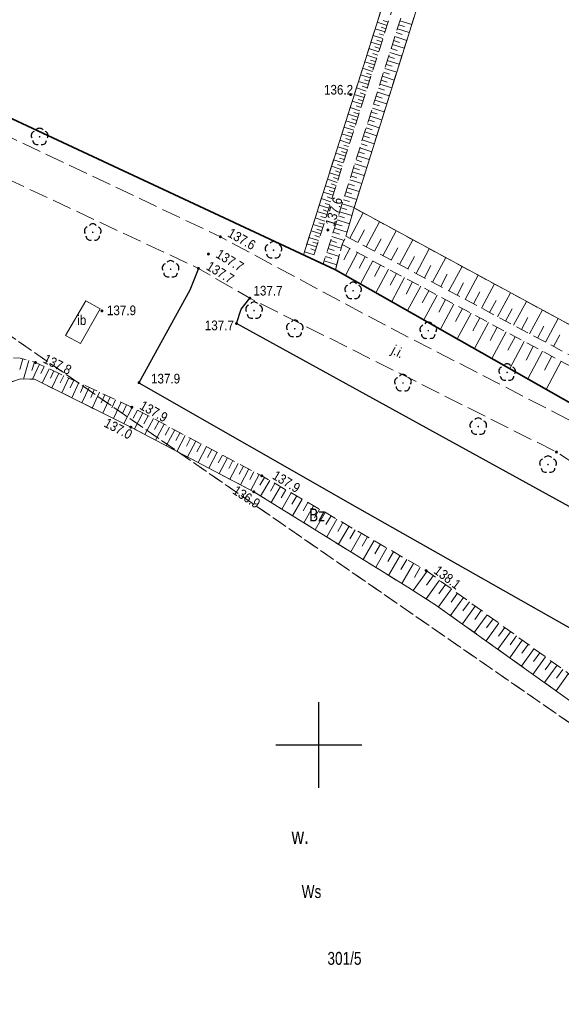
# Model space of a CAD drawing. Header units: metres. Extents: x 5548743 to 5556416, y 5707500 to 5714000.
# Tile 99 of 203: x 5553165 to 5553228, y 5711170 to 5711284. Entities that reach past the tile are written whole.
import ezdxf

# ---------------------------------------------------------------- set-up
doc = ezdxf.new("R2010")
doc.units = ezdxf.units.M
doc.header["$MEASUREMENT"] = 0
for name, pattern in [('1.5_0.75', [2.25, 1.5, -0.75]), ('2.25_0.75', [3, 2.25, -0.75]), ('219-1000', [0])]:
    doc.linetypes.add(name, pattern=pattern)
doc.layers.get('0').update_dxf_attribs({"color": 2, "linetype": 'CONTINUOUS', "lineweight": 5})
for name, color, linetype in [('000 Inne (niezydentyfikowane)', 7, 'CONTINUOUS'), ('210-oznaczenie konturu użytku gruntowego', 7, 'CONTINUOUS'), ('211-numer działki ewidencyjnej', 7, 'CONTINUOUS'), ('216-obręb ewidencyjny', 7, 'CONTINUOUS'), ('218-kontur użytku gruntowego', 7, 'CONTINUOUS'), ('219-działka ewidencyjna', 7, 'CONTINUOUS'), ('drzewo liściaste', 7, 'CONTINUOUS'), ('inna budowla', 7, 'CONTINUOUS'), ('inna budowla-Atr17', 7, 'CONTINUOUS'), ('jezdnia', 7, 'CONTINUOUS'), ('jezdnia-Atr17', 7, 'CONTINUOUS'), ('krawężnik', 7, 'CONTINUOUS'), ('pikieta naturalna', 7, 'CONTINUOUS'), ('pikieta naturalna-Atr2', 7, 'CONTINUOUS'), ('skarpa nieumocniona', 7, 'CONTINUOUS'), ('woda stojąca', 7, 'CONTINUOUS'), ('woda stojąca-Atr103', 7, 'CONTINUOUS'), ('Wstawianie ramki sekcyjnej z opisem', 7, 'CONTINUOUS')]:
    doc.layers.add(name, color=color, linetype=linetype)
doc.styles.get("Standard").update_dxf_attribs({"font": 'Working1250', "width": 0.75})

# ---------------------------------------------------------------- blocks, each defined once
blk = doc.blocks.new('PW01')
at = {"linetype": 'Continuous', "lineweight": 13}
h = blk.add_hatch(color=0, dxfattribs=at)
edge = h.paths.add_edge_path()
edge.add_arc((0, 0), 0.18, 0, 360)
blk = doc.blocks.new('OP021')
at = {"linetype": 'Continuous', "lineweight": 13}
h = blk.add_hatch(color=0, dxfattribs=at)
edge = h.paths.add_edge_path()
edge.add_arc((0, 0), 0.1, 0, 360)
at = {"color": 0, "linetype": 'Continuous', "lineweight": -3}
for centre, start, end in [((-0.476, 0.154), 110.388, 213.756), ((0, 0.5), 38.316, 141.684), ((0.476, 0.154), 326.244, 69.612), ((-0.294, -0.404), 182.272, 285.64), ((0.294, -0.404), 254.36, 357.728), ((0.294, -0.404), 254.36, 357.728)]:
    blk.add_arc(centre, 0.5, start, end, dxfattribs=at)
blk = doc.blocks.new('RAMKA1000K')
at = {"color": 0}
for p, q in [((400, 195), (400, 205)), ((395, 200), (405, 200))]:
    blk.add_line(p, q, dxfattribs=at)

msp = doc.modelspace()

# ---------------------------------------------------------------- linework, layer by layer
at = {"layer": '000 Inne (niezydentyfikowane)', "color": 252, "linetype": 'Continuous', "lineweight": 18, "flags": 128}
for points in [[(5553207.96, 5711283.79), (5553206.81, 5711284.16)], [(5553207.84, 5711283.41), (5553207.26, 5711283.59)], [(5553208.08, 5711284.18), (5553207.5, 5711284.36)], [(5553209.15, 5711283.41), (5553210.53, 5711282.97)], [(5553209.29, 5711283.87), (5553209.98, 5711283.65)], [(5553209.44, 5711284.33), (5553210.82, 5711283.9)], [(5553207.47, 5711282.26), (5553206.32, 5711282.63)], [(5553207.71, 5711283.03), (5553206.56, 5711283.39)], [(5553207.59, 5711282.64), (5553207.02, 5711282.83)], [(5553208.86, 5711282.49), (5553210.24, 5711282.05)], [(5553209, 5711282.95), (5553209.69, 5711282.73)], [(5553207.23, 5711281.49), (5553206.08, 5711281.86)], [(5553207.1, 5711281.11), (5553206.53, 5711281.29)], [(5553207.35, 5711281.88), (5553206.77, 5711282.06)], [(5553208.57, 5711281.56), (5553209.95, 5711281.13)], [(5553208.71, 5711282.03), (5553209.4, 5711281.81)], [(5553206.74, 5711279.96), (5553205.59, 5711280.33)], [(5553206.98, 5711280.73), (5553205.83, 5711281.09)], [(5553206.86, 5711280.34), (5553206.29, 5711280.53)], [(5553208.13, 5711280.18), (5553208.82, 5711279.96)], [(5553208.28, 5711280.64), (5553209.66, 5711280.21)], [(5553208.42, 5711281.1), (5553209.11, 5711280.89)], [(5553206.49, 5711279.2), (5553205.35, 5711279.56)], [(5553206.37, 5711278.81), (5553205.8, 5711279)], [(5553206.62, 5711279.58), (5553206.04, 5711279.76)], [(5553207.84, 5711279.26), (5553208.53, 5711279.04)], [(5553207.98, 5711279.72), (5553209.37, 5711279.28)], [(5553206.01, 5711277.67), (5553204.86, 5711278.03)], [(5553206.25, 5711278.43), (5553205.11, 5711278.8)], [(5553206.13, 5711278.05), (5553205.56, 5711278.23)], [(5553207.4, 5711277.87), (5553208.79, 5711277.43)], [(5553207.55, 5711278.33), (5553208.24, 5711278.11)], [(5553207.69, 5711278.79), (5553209.08, 5711278.36)], [(5553205.77, 5711276.9), (5553204.62, 5711277.27)], [(5553205.64, 5711276.52), (5553205.07, 5711276.71)], [(5553205.89, 5711277.29), (5553205.31, 5711277.47)], [(5553207.11, 5711276.95), (5553208.5, 5711276.51)], [(5553207.26, 5711277.41), (5553207.95, 5711277.19)], [(5553205.28, 5711275.38), (5553204.14, 5711275.74)], [(5553205.52, 5711276.14), (5553204.38, 5711276.51)], [(5553205.4, 5711275.76), (5553204.83, 5711275.94)], [(5553206.67, 5711275.56), (5553207.37, 5711275.34)], [(5553206.82, 5711276.02), (5553208.21, 5711275.58)], [(5553206.97, 5711276.48), (5553207.66, 5711276.26)], [(5553205.04, 5711274.62), (5553203.9, 5711274.98)], [(5553204.92, 5711274.24), (5553204.35, 5711274.42)], [(5553205.16, 5711275), (5553204.59, 5711275.18)], [(5553206.38, 5711274.63), (5553207.08, 5711274.41)], [(5553206.53, 5711275.1), (5553207.92, 5711274.66)], [(5553204.55, 5711273.1), (5553203.41, 5711273.46)], [(5553204.8, 5711273.86), (5553203.65, 5711274.22)], [(5553204.67, 5711273.48), (5553204.1, 5711273.66)], [(5553205.94, 5711273.24), (5553207.34, 5711272.81)], [(5553206.09, 5711273.71), (5553206.79, 5711273.49)], [(5553206.24, 5711274.17), (5553207.63, 5711273.73)], [(5553204.07, 5711271.58), (5553202.93, 5711271.94)], [(5553204.31, 5711272.34), (5553203.17, 5711272.7)], [(5553204.19, 5711271.96), (5553203.62, 5711272.14)], [(5553204.43, 5711272.72), (5553203.86, 5711272.9)], [(5553205.65, 5711272.32), (5553207.04, 5711271.88)], [(5553205.8, 5711272.78), (5553206.49, 5711272.56)], [(5553203.83, 5711270.82), (5553202.69, 5711271.18)], [(5553203.95, 5711271.2), (5553203.38, 5711271.38)], [(5553205.21, 5711270.92), (5553205.91, 5711270.71)], [(5553205.36, 5711271.39), (5553206.75, 5711270.95)], [(5553205.51, 5711271.85), (5553206.2, 5711271.63)], [(5553203.35, 5711269.3), (5553202.21, 5711269.67)], [(5553203.59, 5711270.06), (5553202.45, 5711270.42)], [(5553203.47, 5711269.68), (5553202.9, 5711269.86)], [(5553203.71, 5711270.44), (5553203.14, 5711270.62)], [(5553204.92, 5711270), (5553205.62, 5711269.78)], [(5553205.07, 5711270.46), (5553206.46, 5711270.02)], [(5553203.11, 5711268.55), (5553201.97, 5711268.91)], [(5553203.23, 5711268.93), (5553202.66, 5711269.11)], [(5553204.48, 5711268.6), (5553205.88, 5711268.17)], [(5553204.63, 5711269.07), (5553205.33, 5711268.85)], [(5553204.78, 5711269.53), (5553206.17, 5711269.09)], [(5553202.62, 5711267.03), (5553201.49, 5711267.4)], [(5553202.86, 5711267.79), (5553201.73, 5711268.15)], [(5553202.74, 5711267.41), (5553202.18, 5711267.59)], [(5553202.99, 5711268.17), (5553202.42, 5711268.35)], [(5553204.19, 5711267.67), (5553205.59, 5711267.24)], [(5553204.34, 5711268.14), (5553205.03, 5711267.92)], [(5553202.38, 5711266.28), (5553201.25, 5711266.64)], [(5553202.5, 5711266.66), (5553201.94, 5711266.84)], [(5553203.75, 5711266.28), (5553204.45, 5711266.06)], [(5553203.9, 5711266.75), (5553205.29, 5711266.31)], [(5553204.04, 5711267.21), (5553204.74, 5711266.99)], [(5553201.9, 5711264.77), (5553200.77, 5711265.13)], [(5553202.14, 5711265.52), (5553201.01, 5711265.89)], [(5553202.02, 5711265.15), (5553201.46, 5711265.33)], [(5553202.26, 5711265.9), (5553201.7, 5711266.08)], [(5553203.46, 5711265.35), (5553204.16, 5711265.13)], [(5553203.61, 5711265.82), (5553205, 5711265.38)], [(5553201.66, 5711264.02), (5553200.53, 5711264.38)], [(5553201.78, 5711264.39), (5553201.22, 5711264.57)], [(5553203.02, 5711263.95), (5553204.42, 5711263.51)], [(5553203.17, 5711264.42), (5553203.86, 5711264.2)], [(5553203.31, 5711264.89), (5553204.71, 5711264.45)], [(5553201.18, 5711262.51), (5553200.06, 5711262.87)], [(5553201.42, 5711263.26), (5553200.29, 5711263.62)], [(5553201.3, 5711262.89), (5553200.74, 5711263.07)], [(5553201.54, 5711263.64), (5553200.98, 5711263.82)], [(5553202.73, 5711263.02), (5553204.12, 5711262.58)], [(5553202.87, 5711263.49), (5553203.57, 5711263.27)], [(5553200.95, 5711261.76), (5553199.82, 5711262.12)], [(5553201.06, 5711262.14), (5553200.5, 5711262.31)], [(5553202.28, 5711261.62), (5553203, 5711261.39)], [(5553202.43, 5711262.09), (5553203.85, 5711261.64)], [(5553202.58, 5711262.56), (5553203.28, 5711262.34)], [(5553203.6, 5711259.03), (5553205.16, 5711261.97)], [(5553200.47, 5711260.26), (5553199.34, 5711260.62)], [(5553200.71, 5711261.01), (5553199.58, 5711261.37)], [(5553200.59, 5711260.63), (5553200.02, 5711260.81)], [(5553200.83, 5711261.38), (5553200.26, 5711261.56)], [(5553201.98, 5711260.66), (5553202.71, 5711260.44)], [(5553202.13, 5711261.14), (5553203.57, 5711260.69)], [(5553205.53, 5711258.01), (5553207.08, 5711260.93)], [(5553200.23, 5711259.51), (5553199.1, 5711259.86)], [(5553200.35, 5711259.88), (5553199.78, 5711260.06)], [(5553201.68, 5711259.7), (5553202.41, 5711259.47)], [(5553201.83, 5711260.18), (5553203.29, 5711259.72)], [(5553204.56, 5711258.53), (5553205.33, 5711259.99)], [(5553207.47, 5711256.98), (5553209.02, 5711259.88)], [(5553199.75, 5711258), (5553198.62, 5711258.35)], [(5553199.99, 5711258.76), (5553198.86, 5711259.11)], [(5553199.87, 5711258.38), (5553199.31, 5711258.56)], [(5553200.11, 5711259.13), (5553199.55, 5711259.31)], [(5553201.23, 5711258.27), (5553202.61, 5711257.84)], [(5553201.37, 5711258.73), (5553202.06, 5711258.52)], [(5553201.52, 5711259.21), (5553202.94, 5711258.76)], [(5553202.76, 5711258.27), (5553202.69, 5711258.15)], [(5553206.5, 5711257.49), (5553207.27, 5711258.95)], [(5553209.4, 5711255.94), (5553210.94, 5711258.83)], [(5553199.45, 5711257.07), (5553198.33, 5711257.42)], [(5553199.62, 5711257.59), (5553199.06, 5711257.76)], [(5553200.94, 5711257.35), (5553202.36, 5711256.9)], [(5553201.08, 5711257.81), (5553201.79, 5711257.59)], [(5553203.63, 5711257.8), (5553202.93, 5711256.49)], [(5553204.51, 5711257.33), (5553203.11, 5711254.69)], [(5553208.44, 5711256.46), (5553209.21, 5711257.91)], [(5553211.33, 5711254.92), (5553212.86, 5711257.79)], [(5553200.64, 5711256.39), (5553202.1, 5711255.93)], [(5553200.79, 5711256.87), (5553201.51, 5711256.65)], [(5553205.4, 5711256.85), (5553204.69, 5711255.52)], [(5553206.3, 5711256.38), (5553204.87, 5711253.69)], [(5553207.2, 5711255.89), (5553206.48, 5711254.54)], [(5553210.37, 5711255.43), (5553211.14, 5711256.87)], [(5553213.25, 5711253.9), (5553214.77, 5711256.76)], [(5553208.12, 5711255.41), (5553206.66, 5711252.67)], [(5553209.04, 5711254.91), (5553208.3, 5711253.54)], [(5553212.29, 5711254.41), (5553213.05, 5711255.84)], [(5553214.2, 5711253.39), (5553214.96, 5711254.82)], [(5553215.15, 5711252.88), (5553216.67, 5711255.73)], [(5553209.97, 5711254.42), (5553208.49, 5711251.64)], [(5553210.91, 5711253.92), (5553210.16, 5711252.51)], [(5553216.1, 5711252.38), (5553216.86, 5711253.8)], [(5553217.05, 5711251.87), (5553218.56, 5711254.7)], [(5553218.94, 5711250.87), (5553220.44, 5711253.69)], [(5553211.86, 5711253.41), (5553210.34, 5711250.58)], [(5553212.81, 5711252.9), (5553212.05, 5711251.47)], [(5553217.99, 5711251.37), (5553218.75, 5711252.78)], [(5553220.81, 5711249.87), (5553222.31, 5711252.67)], [(5553213.77, 5711252.39), (5553212.24, 5711249.5)], [(5553214.75, 5711251.87), (5553213.97, 5711250.41)], [(5553215.73, 5711251.34), (5553214.16, 5711248.41)], [(5553219.88, 5711250.37), (5553220.63, 5711251.77)], [(5553222.68, 5711248.87), (5553224.17, 5711251.66)], [(5553216.72, 5711250.82), (5553215.93, 5711249.33)], [(5553217.72, 5711250.28), (5553216.12, 5711247.29)], [(5553221.75, 5711249.37), (5553222.49, 5711250.77)], [(5553224.54, 5711247.88), (5553226.02, 5711250.66)], [(5553218.73, 5711249.74), (5553217.92, 5711248.24)], [(5553219.74, 5711249.2), (5553218.12, 5711246.16)], [(5553223.61, 5711248.38), (5553224.35, 5711249.77)], [(5553226.39, 5711246.9), (5553227.86, 5711249.66)], [(5553220.77, 5711248.65), (5553219.95, 5711247.12)], [(5553221.81, 5711248.1), (5553220.15, 5711245)], [(5553225.47, 5711247.39), (5553226.2, 5711248.77)], [(5553222.85, 5711247.54), (5553222.02, 5711245.98)], [(5553223.91, 5711246.98), (5553222.22, 5711243.83)], [(5553227.31, 5711246.41), (5553228.05, 5711247.78)], [(5553224.97, 5711246.41), (5553224.12, 5711244.82)], [(5553226.05, 5711245.84), (5553224.33, 5711242.63)], [(5553165.56, 5711244.96), (5553165.21, 5711243.72)], [(5553166.26, 5711244.76), (5553165.65, 5711242.61)], [(5553166.91, 5711244.58), (5553166.62, 5711243.59)], [(5553227.13, 5711245.26), (5553226.26, 5711243.64)], [(5553228.22, 5711244.68), (5553226.48, 5711241.41)], [(5553167.49, 5711244.33), (5553166.68, 5711242.59)], [(5553168.05, 5711244.07), (5553167.66, 5711243.24)], [(5553168.61, 5711243.81), (5553167.83, 5711242.14)], [(5553169.17, 5711243.55), (5553168.78, 5711242.7)], [(5553169.74, 5711243.28), (5553168.95, 5711241.58)], [(5553170.32, 5711243.02), (5553169.92, 5711242.16)], [(5553170.9, 5711242.75), (5553170.09, 5711241.01)], [(5553171.49, 5711242.47), (5553171.08, 5711241.6)], [(5553172.08, 5711242.2), (5553171.25, 5711240.43)], [(5553172.67, 5711241.92), (5553172.26, 5711241.03)], [(5553173.27, 5711241.64), (5553172.44, 5711239.84)], [(5553173.88, 5711241.36), (5553173.46, 5711240.45)], [(5553174.49, 5711241.08), (5553173.64, 5711239.24)], [(5553175.11, 5711240.79), (5553174.68, 5711239.86)], [(5553175.73, 5711240.5), (5553174.87, 5711238.63)], [(5553176.36, 5711240.21), (5553175.93, 5711239.27)], [(5553177, 5711239.91), (5553176.12, 5711238.01)], [(5553177.64, 5711239.61), (5553177.19, 5711238.66)], [(5553178.28, 5711239.31), (5553177.3, 5711237.42)], [(5553178.9, 5711238.99), (5553178.41, 5711238.05)], [(5553179.52, 5711238.66), (5553178.54, 5711236.8)], [(5553180.14, 5711238.33), (5553179.65, 5711237.4)], [(5553180.76, 5711238), (5553179.78, 5711236.14)], [(5553181.38, 5711237.67), (5553180.89, 5711236.75)], [(5553182, 5711237.35), (5553181.02, 5711235.49)], [(5553182.62, 5711237.02), (5553182.13, 5711236.09)], [(5553183.24, 5711236.69), (5553182.26, 5711234.84)], [(5553183.86, 5711236.37), (5553183.37, 5711235.44)], [(5553184.47, 5711236.04), (5553183.49, 5711234.19)], [(5553185.09, 5711235.72), (5553184.6, 5711234.79)], [(5553185.71, 5711235.39), (5553184.73, 5711233.54)], [(5553186.32, 5711235.06), (5553185.83, 5711234.14)], [(5553186.94, 5711234.74), (5553185.96, 5711232.89)], [(5553187.55, 5711234.41), (5553187.06, 5711233.49)], [(5553188.17, 5711234.09), (5553187.19, 5711232.24)], [(5553188.78, 5711233.76), (5553188.29, 5711232.84)], [(5553189.4, 5711233.44), (5553188.42, 5711231.6)], [(5553190.01, 5711233.12), (5553189.52, 5711232.2)], [(5553190.62, 5711232.79), (5553189.65, 5711230.95)], [(5553191.24, 5711232.47), (5553190.75, 5711231.55)], [(5553191.85, 5711232.14), (5553190.88, 5711230.31)], [(5553192.46, 5711231.82), (5553191.97, 5711230.9)], [(5553193.07, 5711231.5), (5553192.1, 5711229.66)], [(5553193.68, 5711231.16), (5553193.16, 5711230.26)], [(5553194.29, 5711230.81), (5553193.24, 5711228.99)], [(5553194.9, 5711230.45), (5553194.37, 5711229.54)], [(5553195.53, 5711230.1), (5553194.45, 5711228.24)], [(5553196.15, 5711229.73), (5553195.61, 5711228.79)], [(5553196.79, 5711229.37), (5553195.69, 5711227.47)], [(5553197.43, 5711229), (5553196.88, 5711228.04)], [(5553198.08, 5711228.62), (5553196.96, 5711226.68)], [(5553198.74, 5711228.24), (5553198.17, 5711227.26)], [(5553199.4, 5711227.86), (5553198.25, 5711225.88)], [(5553200.07, 5711227.47), (5553199.49, 5711226.47)], [(5553200.74, 5711227.08), (5553199.58, 5711225.06)], [(5553201.43, 5711226.69), (5553200.84, 5711225.67)], [(5553202.12, 5711226.29), (5553200.93, 5711224.22)], [(5553202.82, 5711225.89), (5553202.22, 5711224.84)], [(5553203.53, 5711225.48), (5553202.31, 5711223.37)], [(5553204.24, 5711225.07), (5553203.62, 5711224)], [(5553204.96, 5711224.65), (5553203.72, 5711222.49)], [(5553205.69, 5711224.23), (5553205.06, 5711223.14)], [(5553206.43, 5711223.8), (5553205.16, 5711221.6)], [(5553207.17, 5711223.37), (5553206.53, 5711222.26)], [(5553207.93, 5711222.94), (5553206.63, 5711220.69)], [(5553208.69, 5711222.5), (5553208.03, 5711221.36)], [(5553209.46, 5711222.06), (5553208.13, 5711219.75)], [(5553210.24, 5711221.61), (5553209.57, 5711220.44)], [(5553211.02, 5711221.15), (5553209.67, 5711218.8)], [(5553211.81, 5711220.7), (5553211.13, 5711219.51)], [(5553212.6, 5711220.23), (5553210.99, 5711217.97)], [(5553213.33, 5711219.7), (5553212.54, 5711218.6)], [(5553214.05, 5711219.18), (5553212.49, 5711217.02)], [(5553215.45, 5711218.17), (5553213.93, 5711216.08)], [(5553214.75, 5711218.67), (5553213.98, 5711217.61)], [(5553216.83, 5711217.17), (5553215.33, 5711215.08)], [(5553216.14, 5711217.67), (5553215.39, 5711216.62)], [(5553218.22, 5711216.17), (5553216.72, 5711214.09)], [(5553217.53, 5711216.66), (5553216.77, 5711215.63)], [(5553219.59, 5711215.17), (5553218.1, 5711213.1)], [(5553218.91, 5711215.67), (5553218.16, 5711214.63)], [(5553220.28, 5711214.67), (5553219.53, 5711213.64)], [(5553220.97, 5711214.18), (5553219.48, 5711212.12)], [(5553221.65, 5711213.68), (5553220.91, 5711212.66)], [(5553222.33, 5711213.19), (5553220.85, 5711211.14)], [(5553223.01, 5711212.7), (5553222.27, 5711211.67)], [(5553223.69, 5711212.2), (5553222.22, 5711210.16)], [(5553225.05, 5711211.22), (5553223.58, 5711209.19)], [(5553224.37, 5711211.71), (5553223.63, 5711210.7)], [(5553226.4, 5711210.25), (5553224.93, 5711208.22)], [(5553225.72, 5711210.74), (5553224.99, 5711209.72)], [(5553227.74, 5711209.28), (5553226.28, 5711207.26)], [(5553227.07, 5711209.76), (5553226.34, 5711208.75)], [(5553229.07, 5711208.31), (5553227.62, 5711206.3)], [(5553228.41, 5711208.79), (5553227.68, 5711207.79)]]:
    msp.add_lwpolyline(points, dxfattribs=at)
at = {"layer": '216-obręb ewidencyjny', "color": 4, "linetype": 'Continuous', "lineweight": 35, "flags": 128}
for points in [[(5553303.29, 5711172.41), (5553245.53, 5711230.59), (5553201.96, 5711255.35), (5553140.19, 5711284.18), (5553135.72, 5711277.69), (5553111.42, 5711242.97), (5553187.3, 5711106.28), (5553112.55, 5711070.64), (5552871.37, 5711055.67), (5552911.56, 5711176.56), (5552902.55, 5711179.99), (5552857.56, 5711200.05), (5552823.52, 5711222.08), (5552811.69, 5711238.16), (5552792.63, 5711262.96), (5552771.45, 5711305.07), (5552757.83, 5711364.93), (5552755.89, 5711371.71), (5552732.07, 5711369.95), (5552708.66, 5711378.89), (5552680.03, 5711429.79), (5552679.16, 5711442.78), (5552714.87, 5711541.1)], [(5552714.87, 5711541.1), (5552679.16, 5711442.78), (5552680.03, 5711429.79), (5552708.66, 5711378.89), (5552732.07, 5711369.95), (5552755.89, 5711371.71), (5552757.83, 5711364.93), (5552771.45, 5711305.07), (5552792.63, 5711262.96), (5552811.69, 5711238.16), (5552823.52, 5711222.08), (5552857.56, 5711200.05), (5552902.55, 5711179.99), (5552911.56, 5711176.56), (5552871.37, 5711055.67), (5553112.55, 5711070.64), (5553187.3, 5711106.28), (5553111.42, 5711242.97), (5553135.72, 5711277.69), (5553140.19, 5711284.18), (5553201.96, 5711255.35), (5553245.53, 5711230.59), (5553303.29, 5711172.41)]]:
    msp.add_lwpolyline(points, dxfattribs=at)
at = {"layer": '218-kontur użytku gruntowego', "color": 70, "linetype": '1.5_0.75', "lineweight": 18, "flags": 128}
for points in [[(5553140.19, 5711284.18), (5553201.96, 5711255.35)], [(5553201.96, 5711255.35), (5553140.19, 5711284.18)], [(5553201.96, 5711255.35), (5553245.53, 5711230.59)], [(5553245.53, 5711230.59), (5553201.96, 5711255.35)], [(5553264.63, 5711178.05), (5553155.81, 5711253.39)], [(5553155.81, 5711253.39), (5553264.63, 5711178.05)]]:
    msp.add_lwpolyline(points, dxfattribs=at)
at = {"layer": '219-działka ewidencyjna', "color": 94, "linetype": '219-1000', "lineweight": 30, "flags": 128}
for points in [[(5553140.19, 5711284.18), (5553201.96, 5711255.35)], [(5553201.96, 5711255.35), (5553245.53, 5711230.59)]]:
    msp.add_lwpolyline(points, dxfattribs=at)
at = {"layer": 'inna budowla', "color": 252, "linetype": 'Continuous', "lineweight": 18, "flags": 128}
msp.add_lwpolyline([(5553170.51, 5711247.68), (5553172.29, 5711246.74), (5553174.57, 5711250.79), (5553172.88, 5711251.73)], close=True, dxfattribs=at)
at = {"layer": 'jezdnia', "color": 252, "linetype": '2.25_0.75', "lineweight": 18, "flags": 128}
msp.add_lwpolyline([(5553136.62, 5711279), (5553156.62, 5711269.27), (5553186, 5711255.5), (5553191.98, 5711252.03), (5553227.66, 5711234.11), (5553238.87, 5711226.82), (5553247.01, 5711221.15), (5553254.24, 5711213.67), (5553264.25, 5711202.99), (5553285.22, 5711180.75), (5553287.16, 5711183.27), (5553261.6, 5711211.94), (5553249.88, 5711224.64), (5553241.64, 5711230.79), (5553230.1, 5711237.36), (5553208, 5711248.74), (5553188.55, 5711259.18), (5553139.11, 5711282.61)], close=True, dxfattribs=at)
at = {"layer": 'krawężnik', "color": 252, "linetype": 'Continuous', "lineweight": 25, "flags": 128}
for points in [[(5553186, 5711255.5), (5553185, 5711252.98), (5553179.08, 5711242.19), (5553204.46, 5711227.66), (5553234.08, 5711210.89), (5553241.94, 5711219.98), (5553244.55, 5711221.02), (5553247.01, 5711221.15)], [(5553238.87, 5711226.82), (5553237.93, 5711224.95), (5553236.9, 5711223.52), (5553190.43, 5711249.08), (5553190.99, 5711250.76), (5553191.98, 5711252.03)]]:
    msp.add_lwpolyline(points, dxfattribs=at)
at = {"layer": 'skarpa nieumocniona', "color": 252, "linetype": '1.5_0.75', "lineweight": 18, "flags": 128}
for points in [[(5553244.6, 5711403.37), (5553198.22, 5711257.08), (5553199.3, 5711256.59), (5553246.12, 5711403.7)], [(5553244.6, 5711403.37), (5553198.22, 5711257.08), (5553199.3, 5711256.59), (5553246.12, 5711403.7)], [(5553201.95, 5711255.35), (5553202.73, 5711258.28), (5553203.16, 5711259.27), (5553204.11, 5711262.54), (5553220.8, 5711315.66), (5553248.32, 5711403.34), (5553247.04, 5711403.71), (5553200.52, 5711256.02)], [(5553201.95, 5711255.35), (5553202.73, 5711258.28), (5553203.16, 5711259.27), (5553204.11, 5711262.54), (5553220.8, 5711315.66), (5553248.32, 5711403.34), (5553247.04, 5711403.71), (5553200.52, 5711256.02)], [(5553203.16, 5711259.27), (5553258.23, 5711229.94), (5553279.52, 5711224.48), (5553320.01, 5711218.06), (5553344.73, 5711215.21), (5553366.37, 5711209.89), (5553383.85, 5711202.15), (5553391.94, 5711204.36), (5553460.49, 5711335.7), (5553458.94, 5711336.14), (5553458.72, 5711335.17), (5553456.17, 5711329.11), (5553390.94, 5711206.54), (5553384.6, 5711204.77), (5553373.19, 5711209.02), (5553364.46, 5711213.83), (5553321.66, 5711224.4), (5553280.16, 5711228.04), (5553255.98, 5711234.41), (5553204.11, 5711262.54)], [(5553203.16, 5711259.27), (5553258.23, 5711229.94), (5553279.52, 5711224.48), (5553320.01, 5711218.06), (5553344.73, 5711215.21), (5553366.37, 5711209.89), (5553383.85, 5711202.15), (5553391.94, 5711204.36), (5553460.49, 5711335.7), (5553458.94, 5711336.14), (5553458.72, 5711335.17), (5553456.17, 5711329.11), (5553390.94, 5711206.54), (5553384.6, 5711204.77), (5553373.19, 5711209.02), (5553364.46, 5711213.83), (5553321.66, 5711224.4), (5553280.16, 5711228.04), (5553255.98, 5711234.41), (5553204.11, 5711262.54)], [(5553458.04, 5711329.28), (5553392.71, 5711203.51), (5553383.97, 5711200.95), (5553366.17, 5711208.79), (5553344.71, 5711214.14), (5553318.53, 5711217.13), (5553279.31, 5711223.49), (5553258.04, 5711228.77), (5553202.73, 5711258.28), (5553201.95, 5711255.35), (5553245.53, 5711230.58), (5553254.19, 5711225.94), (5553316.53, 5711211.23), (5553343.98, 5711211.01), (5553364.86, 5711206.76), (5553378.26, 5711200.53), (5553390.74, 5711194.9), (5553458.5, 5711328.62)], [(5553458.04, 5711329.28), (5553392.71, 5711203.51), (5553383.97, 5711200.95), (5553366.17, 5711208.79), (5553344.71, 5711214.14), (5553318.53, 5711217.13), (5553279.31, 5711223.49), (5553258.04, 5711228.77), (5553202.73, 5711258.28), (5553201.95, 5711255.35), (5553245.53, 5711230.58), (5553254.19, 5711225.94), (5553316.53, 5711211.23), (5553343.98, 5711211.01), (5553364.86, 5711206.76), (5553378.26, 5711200.53), (5553390.74, 5711194.9), (5553458.5, 5711328.62)], [(5553154.92, 5711165.3), (5553158.52, 5711168.09), (5553150.98, 5711181.4), (5553143.33, 5711198.38), (5553145.04, 5711207.69), (5553154.04, 5711224.71), (5553158.61, 5711234.34), (5553162.52, 5711241.27), (5553163.63, 5711242.08), (5553165.3, 5711242.62), (5553166.94, 5711242.58), (5553178.13, 5711237.01), (5553192.45, 5711229.48), (5553210.38, 5711218.36), (5553213.64, 5711216.29), (5553229.18, 5711205.19), (5553255.88, 5711180.58), (5553263.96, 5711173.04), (5553260.44, 5711167.92), (5553258.22, 5711165.72), (5553258.4, 5711165.43), (5553255.29, 5711163.23), (5553255.53, 5711162.73), (5553254.07, 5711161.84), (5553253.83, 5711162.28), (5553252.67, 5711161.46), (5553252.52, 5711161.83), (5553233.14, 5711151.04), (5553200.91, 5711136.45), (5553188.5, 5711132.91), (5553188.87, 5711131.05), (5553202.19, 5711134.44), (5553233.78, 5711148.59), (5553255.61, 5711160.67), (5553262.01, 5711166.63), (5553266.2, 5711173.52), (5553229.27, 5711208.17), (5553212.5, 5711220.3), (5553193.37, 5711231.34), (5553178.25, 5711239.33), (5553167.04, 5711244.54), (5553165.24, 5711245.05), (5553163.46, 5711245.14), (5553161.7, 5711244.49), (5553160.39, 5711243.12), (5553159.28, 5711240.46), (5553157.09, 5711234.67), (5553152.27, 5711225.68), (5553147.97, 5711216.57), (5553144.42, 5711208.52), (5553140.65, 5711197.04), (5553149.68, 5711181.27), (5553157.01, 5711167.91), (5553154.61, 5711165.85)], [(5553154.92, 5711165.3), (5553158.52, 5711168.09), (5553150.98, 5711181.4), (5553143.33, 5711198.38), (5553145.04, 5711207.69), (5553154.04, 5711224.71), (5553158.61, 5711234.34), (5553162.52, 5711241.27), (5553163.63, 5711242.08), (5553165.3, 5711242.62), (5553166.94, 5711242.58), (5553178.13, 5711237.01), (5553192.45, 5711229.48), (5553210.38, 5711218.36), (5553213.64, 5711216.29), (5553229.18, 5711205.19), (5553255.88, 5711180.58), (5553263.96, 5711173.04), (5553260.44, 5711167.92), (5553258.22, 5711165.72), (5553258.4, 5711165.43), (5553255.29, 5711163.23), (5553255.53, 5711162.73), (5553254.07, 5711161.84), (5553253.83, 5711162.28), (5553252.67, 5711161.46), (5553252.52, 5711161.83), (5553233.14, 5711151.04), (5553200.91, 5711136.45), (5553188.5, 5711132.91), (5553188.87, 5711131.05), (5553202.19, 5711134.44), (5553233.78, 5711148.59), (5553255.61, 5711160.67), (5553262.01, 5711166.63), (5553266.2, 5711173.52), (5553229.27, 5711208.17), (5553212.5, 5711220.3), (5553193.37, 5711231.34), (5553178.25, 5711239.33), (5553167.04, 5711244.54), (5553165.24, 5711245.05), (5553163.46, 5711245.14), (5553161.7, 5711244.49), (5553160.39, 5711243.12), (5553159.28, 5711240.46), (5553157.09, 5711234.67), (5553152.27, 5711225.68), (5553147.97, 5711216.57), (5553144.42, 5711208.52), (5553140.65, 5711197.04), (5553149.68, 5711181.27), (5553157.01, 5711167.91), (5553154.61, 5711165.85)]]:
    msp.add_lwpolyline(points, close=True, dxfattribs=at)
at = {"layer": 'woda stojąca', "color": 141, "linetype": 'Continuous', "lineweight": 18, "flags": 128}
for points in [[(5553071.62, 5711319.05), (5553111.13, 5711299.01), (5553140.19, 5711284.18), (5553198.22, 5711257.08), (5553244.6, 5711403.37), (5553161.58, 5711431.69), (5553111.86, 5711447.85)], [(5553255.98, 5711234.41), (5553280.16, 5711228.04), (5553321.66, 5711224.4), (5553364.46, 5711213.83), (5553373.19, 5711209.02), (5553384.6, 5711204.77), (5553390.94, 5711206.54), (5553456.17, 5711329.11), (5553458.72, 5711335.17), (5553443.19, 5711339.66), (5553367.63, 5711364.25), (5553248.32, 5711403.34), (5553220.8, 5711315.66), (5553204.11, 5711262.54)]]:
    msp.add_lwpolyline(points, close=True, dxfattribs=at)
msp.add_lwpolyline([(5553260.44, 5711167.92), (5553263.96, 5711173.04), (5553255.88, 5711180.58), (5553229.18, 5711205.19), (5553213.64, 5711216.29), (5553210.38, 5711218.36), (5553192.45, 5711229.48), (5553178.13, 5711237.01), (5553166.94, 5711242.58), (5553165.3, 5711242.62), (5553163.63, 5711242.08), (5553162.52, 5711241.27), (5553158.61, 5711234.34), (5553154.04, 5711224.71), (5553145.04, 5711207.69), (5553143.33, 5711198.38), (5553150.98, 5711181.4), (5553158.52, 5711168.09)], dxfattribs=at)

# ---------------------------------------------------------------- block references
at = {"layer": 'drzewo liściaste', "color": 3, "linetype": 'Continuous', "lineweight": 18}
for p in [(5553167.52, 5711270.82), (5553173.7, 5711259.7), (5553194.73, 5711257.62), (5553182.76, 5711255.4), (5553204, 5711252.89), (5553192.47, 5711250.59), (5553197.21, 5711248.47), (5553212.75, 5711248.25), (5553221.92, 5711243.38), (5553209.8, 5711242.15), (5553218.56, 5711237.08), (5553226.68, 5711232.66)]:
    msp.add_blockref('OP021', p, dxfattribs=at)
at = {"layer": 'pikieta naturalna', "color": 252, "linetype": 'Continuous', "lineweight": 13}
for p in [(5553203.7, 5711275.74), (5553188.55, 5711259.18), (5553201.06, 5711259.97), (5553187.16, 5711257.17), (5553186, 5711255.5), (5553191.98, 5711252.03), (5553174.77, 5711250.55), (5553190.43, 5711249.08), (5553167.04, 5711244.54), (5553179.08, 5711242.19), (5553178.25, 5711239.33), (5553178.13, 5711237.01), (5553227.66, 5711234.11), (5553193.37, 5711231.34), (5553192.45, 5711229.48), (5553212.5, 5711220.3)]:
    msp.add_blockref('PW01', p, dxfattribs=at)
at = {"layer": 'Wstawianie ramki sekcyjnej z opisem', "color": 8, "linetype": 'Continuous', "lineweight": 5}
msp.add_blockref('RAMKA1000K', (5552800, 5711000), dxfattribs=at)
msp.add_blockref('RAMKA1000K', (5552800, 5711000), dxfattribs=at)
msp.add_blockref('RAMKA1000K', (5552800, 5711000), dxfattribs=at)
msp.add_blockref('RAMKA1000K', (5552800, 5711000), dxfattribs=at)

# ---------------------------------------------------------------- texts
at = {"layer": '210-oznaczenie konturu użytku gruntowego', "color": 70, "linetype": 'Continuous', "lineweight": 18, "width": 0.79}
for s, p in [('Bz', (5553198.88, 5711226.04)), ('Ws', (5553198.01, 5711182.18))]:
    msp.add_text(s, height=1.5, dxfattribs=at).set_placement(p)
at = {"layer": '211-numer działki ewidencyjnej', "color": 94, "linetype": 'Continuous', "lineweight": 30, "width": 0.79}
msp.add_text('301/5', height=1.5, dxfattribs=at).set_placement((5553201.01, 5711174.4))
at = {"layer": 'inna budowla-Atr17', "color": 252, "width": 0.9}
msp.add_text('ib', height=1.125, dxfattribs=at).set_placement((5553171.9, 5711248.91))
at = {"layer": 'jezdnia-Atr17', "color": 252, "width": 0.9}
msp.add_text('j.i.', height=1.125, rotation=332.016, dxfattribs=at).set_placement((5553208.35, 5711245.63))
at = {"layer": 'pikieta naturalna-Atr2', "color": 252, "width": 0.9}
for s, p in [('136.2', (5553200.61, 5711275.74)), ('137.7', (5553192.4, 5711252.34)), ('137.9', (5553175.35, 5711250.05)), ('137.7', (5553186.74, 5711248.3)), ('137.9', (5553180.48, 5711242.1))]:
    msp.add_text(s, height=1.125, dxfattribs=at).set_placement(p)
for s, rotation, p in [('137.6', 72.814, (5553201.79, 5711260.33)), ('137.6', 330.461, (5553189.29, 5711259.27)), ('137.7', 328.539, (5553187.92, 5711256.85)), ('137.7', 328.539, (5553186.8, 5711255.44)), ('137.8', 333.787, (5553167.83, 5711244.57)), ('137.9', 330.841, (5553179.05, 5711239.19)), ('137.0', 332.205, (5553174.91, 5711237.13)), ('137.9', 328.685, (5553194.5, 5711231.07)), ('136.9', 326.875, (5553189.87, 5711229.35)), ('138.1', 322.837, (5553213.29, 5711220.09))]:
    msp.add_text(s, height=1.125, rotation=rotation, dxfattribs=at).set_placement(p)
at = {"layer": 'woda stojąca-Atr103', "color": 141, "width": 0.8}
msp.add_text('w.', height=1.875, dxfattribs=at).set_placement((5553196.84, 5711188.48))

doc.saveas('drawing.dxf')
